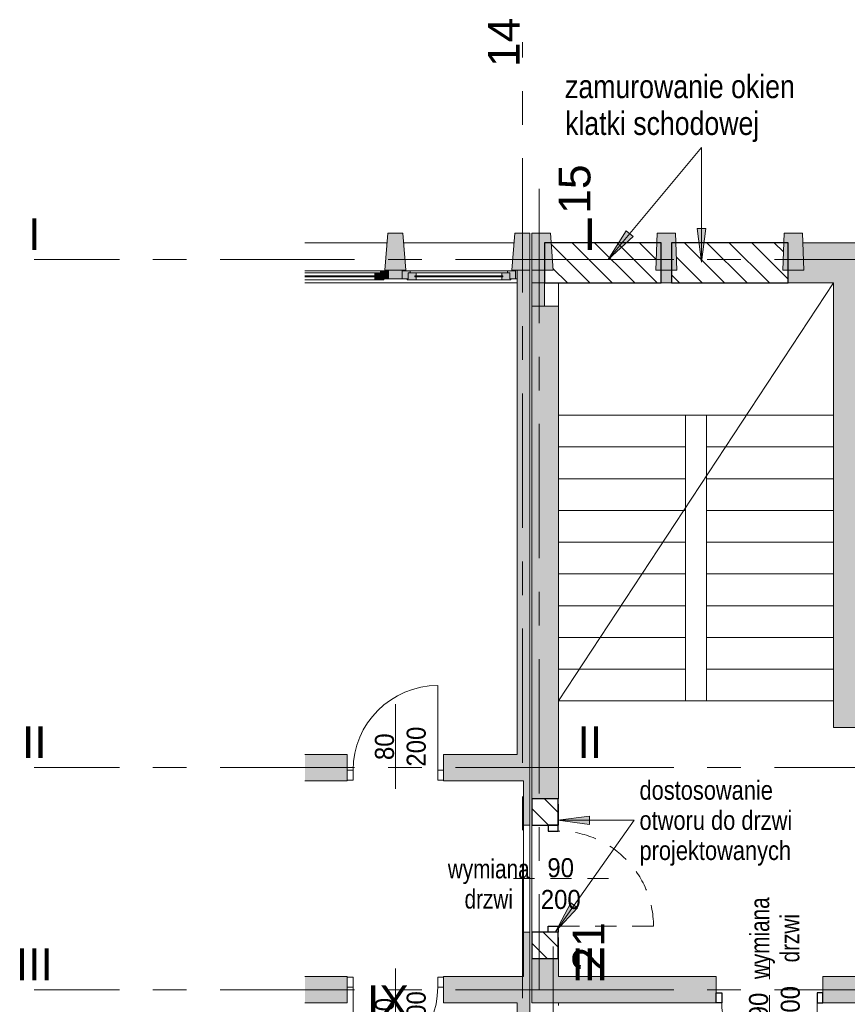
# Model space of a CAD drawing. Header units: centimetres. Extents: x -8590 to 14779, y -8842 to 3760.
# Tile 16 of 28: x 10618 to 11400, y 2830 to 3760. Entities that reach past the tile are written whole.
import ezdxf

# ---------------------------------------------------------------- set-up
doc = ezdxf.new("R2010")
doc.units = ezdxf.units.CM
for name, pattern in [('Dash', [1200, 600, -600]), ('Oś', [222.25, 127, -31.75, 31.75, -31.75]), ('Wyburzenia', [35, 20, -15])]:
    doc.linetypes.add(name, pattern=pattern)
for name, color, linetype, lineweight in [('A-ANNO-NOTE', 131, 'Wyburzenia', 9), ('A-AREA', 32, 'Continuous', 13), ('A-DETL', 90, 'Dash', 50), ('A-DETL-GENF', 92, 'Continuous', 9), ('A-DETL-MEDM', 33, 'Continuous', 9), ('A-DOOR', 31, 'Wyburzenia', 9), ('A-DOOR-HDLN', 31, 'Continuous', 13), ('A-DOOR-IDEN', 31, 'Continuous', 13), ('A-FLOR', 192, 'Continuous', 13), ('A-GLAZ', 151, 'Continuous', 13), ('A-WALL', 113, 'Continuous', 13), ('A-WALL-PATT', 111, 'Continuous', 13), ('G-ANNO-TEXT', 231, 'Continuous', 13), ('S-COLS', 52, 'Continuous', 13), ('S-GRID', 1, 'Continuous', 13), ('S-GRID-IDEN', 1, 'Continuous', 13), ('S-STRS', 31, 'Continuous', 13)]:
    doc.layers.add(name, color=color, linetype=linetype, lineweight=lineweight)
doc.styles.add('Arial', font='arial.ttf', dxfattribs={"width": 0.9, "height": 18})
doc.styles.add('Arial Narrow_1', font='ARIALN.TTF', dxfattribs={"height": 22})
doc.styles.add('Arial Narrow_3', font='ARIALN.TTF', dxfattribs={"height": 18})
doc.styles.add('Arial Narrow_4', font='ARIALN.TTF', dxfattribs={"width": 0.95, "height": 0.18})
doc.styles.add('Arial_2', font='arial.ttf', dxfattribs={"height": 30})
pattern_1 = [(315, (12334.558, 0), (10.6066, 10.6066), [])]

# ---------------------------------------------------------------- blocks, each defined once
blk = doc.blocks.new('Elewacja północna - dekoracje - Elewacja północna - dekoracje-1833917-3_piętro I __3_90 m_ - wyburzenia i zamurowania')
at = {"layer": 'A-WALL', "lineweight": 9}
h = blk.add_hatch(color=50, dxfattribs=at)
h.paths.add_polyline_path([(3523.33, 1338.62), (3558.33, 1341.62), (3558.33, 1355.62), (3523.33, 1358.62)], flags=0)
h.paths.add_polyline_path([(3523.33, 1221.62), (3558.33, 1221.62), (3558.33, 1235.62), (3523.33, 1238.62), (3523.33, 1233.62)], flags=0)
at = {"layer": 'A-WALL', "color": 253, "lineweight": 9}
for p, q in [((3558.33, 1355.62), (3523.33, 1358.62)), ((3523.33, 1358.62), (3523.33, 1338.62)), ((3558.33, 1341.62), (3558.33, 1355.62)), ((3523.33, 1338.62), (3558.33, 1341.62)), ((3558.33, 1235.62), (3523.33, 1238.62)), ((3523.33, 1238.62), (3523.33, 1233.62)), ((3523.33, 1233.62), (3523.33, 1221.62)), ((3558.33, 1221.62), (3558.33, 1235.62)), ((3523.33, 1221.62), (3558.33, 1221.62))]:
    blk.add_line(p, q, dxfattribs=at)
blk = doc.blocks.new('Okno - automatyczna etykieta - 107x___ _-20_cm jednoskrzydłowe bez węgarka-2174190-3_piętro I __3_90 m_ - wyburzenia i zamurowania')
at = {"layer": 'A-GLAZ', "lineweight": 9}
for points in [[(49, -5), (49, -4), (48, -4), (48, 1.5), (40.5, 1.5), (40.5, -1.25), (41.5, -1.25), (41.5, -2.25), (40.5, -2.25), (40.5, -5), (48, -5)], [(53.5, -4), (53.5, 3.5), (46, 3.5), (46, 1.5), (48, 1.5), (48, -4), (53, -4)], [(41.5, -2.25), (41.5, -1.25), (-25.51, -1.25), (-25.51, -2.25), (40.5, -2.25)]]:
    blk.add_hatch(color=50, dxfattribs=at).paths.add_polyline_path(points, flags=0)
at = {"layer": 'A-GLAZ', "color": 253, "lineweight": 9}
for p, q in [((46, 3.5), (-25.51, 3.5)), ((-25.51, 3.5), (53.5, 3.5)), ((40.5, 1.5), (-25.51, 1.5)), ((48, 1.5), (40.5, 1.5)), ((40.5, 1.5), (40.5, -1.25)), ((53.5, 3.5), (46, 3.5)), ((46, 3.5), (46, 1.5)), ((46, 1.5), (48, 1.5)), ((48, -4), (48, 1.5)), ((48, 1.5), (48, -4)), ((53.5, -4), (53.5, 3.5)), ((41.5, -1.25), (-25.51, -1.25)), ((-25.51, -2.25), (41.5, -2.25)), ((40.5, -5), (-25.51, -5)), ((40.5, -1.25), (41.5, -1.25)), ((40.5, -2.25), (40.5, -5)), ((41.5, -2.25), (40.5, -2.25)), ((40.5, -5), (49, -5)), ((41.5, -2.25), (41.5, -1.25)), ((41.5, -1.25), (41.5, -2.25)), ((49, -4), (48, -4)), ((48, -4), (53.5, -4)), ((49, -5), (49, -4))]:
    blk.add_line(p, q, dxfattribs=at)
blk = doc.blocks.new('Okno - automatyczna etykieta - 107x___ _-20_cm jednoskrzydłowe bez węgarka-2174191-3_piętro I __3_90 m_ - wyburzenia i zamurowania')
at = {"layer": 'A-GLAZ', "lineweight": 9}
h = blk.add_hatch(color=50, dxfattribs=at)
h.paths.add_polyline_path([(50, 4), (48, 4), (48, -1.5), (46, -1.5), (46, -3.5), (53.5, -3.5), (53.5, 4)], flags=0)
h.paths.add_polyline_path([(-48, 4), (-53.5, 4), (-53.5, -3.5), (-46, -3.5), (-46, -1.5), (-48, -1.5)], flags=0)
h = blk.add_hatch(color=50, dxfattribs=at)
h.paths.add_polyline_path([(40.5, 5), (40.5, 2.25), (41.5, 2.25), (41.5, 1.25), (40.5, 1.25), (40.5, -1.5), (48, -1.5), (48, 4), (49, 4), (49, 5), (41.5, 5)], flags=0)
h.paths.add_polyline_path([(-49, 5), (-49, 4), (-48, 4), (-48, -1.5), (-40.5, -1.5), (-40.5, 1.25), (-41.5, 1.25), (-41.5, 2.25), (-40.5, 2.25), (-40.5, 5), (-48, 5)], flags=0)
blk.add_hatch(color=50, dxfattribs=at).paths.add_polyline_path([(41.5, 2.25), (-41.5, 2.25), (-41.5, 1.25), (41.5, 1.25)], flags=0)
at = {"layer": 'A-GLAZ', "color": 253, "lineweight": 9}
for p, q in [((-53.5, 4), (-48, 4)), ((-53.5, -3.5), (-53.5, 4)), ((-49, 5), (-40.5, 5)), ((-49, 4), (-49, 5)), ((-48, 4), (-49, 4)), ((-48, -1.5), (-48, 4)), ((-48, 4), (-48, -1.5)), ((-41.5, 1.25), (-41.5, 2.25)), ((-41.5, 2.25), (41.5, 2.25)), ((-41.5, 2.25), (-41.5, 1.25)), ((-40.5, 2.25), (-41.5, 2.25)), ((41.5, 1.25), (-41.5, 1.25)), ((-41.5, 1.25), (-40.5, 1.25)), ((-40.5, 5), (-40.5, 2.25)), ((40.5, 5), (-40.5, 5)), ((-40.5, 1.25), (-40.5, -1.5)), ((40.5, 5), (49, 5)), ((40.5, 2.25), (40.5, 5)), ((41.5, 2.25), (40.5, 2.25)), ((40.5, 1.25), (41.5, 1.25)), ((40.5, -1.5), (40.5, 1.25)), ((41.5, 2.25), (41.5, 1.25)), ((41.5, 1.25), (41.5, 2.25)), ((48, 4), (48, -1.5)), ((49, 4), (48, 4)), ((48, 4), (53.5, 4)), ((48, -1.5), (48, 4)), ((49, 5), (49, 4)), ((53.5, 4), (53.5, -3.5)), ((-46, -3.5), (-53.5, -3.5)), ((-53.5, -3.5), (53.5, -3.5)), ((-40.5, -1.5), (-48, -1.5)), ((-48, -1.5), (-46, -1.5)), ((-46, -1.5), (-46, -3.5)), ((46, -3.5), (-46, -3.5)), ((40.5, -1.5), (-40.5, -1.5)), ((48, -1.5), (40.5, -1.5)), ((46, -1.5), (48, -1.5)), ((46, -3.5), (46, -1.5)), ((53.5, -3.5), (46, -3.5))]:
    blk.add_line(p, q, dxfattribs=at)
blk = doc.blocks.new('DRZWI 1S - automatyczna etykieta - Drzwi 80-2146377-3_piętro I __3_90 m_ - wyburzenia i zamurowania')
at = {"layer": 'A-DETL-GENF', "color": 253}
for p, q in [((-45.5, -2.5), (-45.5, -12.05)), ((-40, -2.5), (-45.5, -2.5)), ((-40, -12.05), (-40, -2.5)), ((45.5, -2.5), (40, -2.5)), ((40, -2.5), (40, -12.05)), ((45.5, -12.05), (45.5, -2.5)), ((-45.5, -12.05), (-40, -12.05)), ((40, -12.05), (45.5, -12.05))]:
    blk.add_line(p, q, dxfattribs=at)
at = {"layer": 'A-DETL-MEDM', "color": 253}
for p, q in [((-40, -2.5), (-45.5, -2.5)), ((-45.5, -2.5), (-45.5, -12.05)), ((-40, -12.05), (-40, -2.5)), ((40, -12.05), (40, -2.5)), ((40, -2.5), (45.5, -2.5)), ((45.5, -2.5), (45.5, -12.05)), ((-45.5, -12.05), (-40, -12.05)), ((45.5, -12.05), (40, -12.05))]:
    blk.add_line(p, q, dxfattribs=at)
at = {"layer": 'A-DOOR', "color": 253, "linetype": 'Continuous'}
blk.add_line((40, -2.5), (40, 77.5), dxfattribs=at)
blk.add_arc((40, -2.5), 80, 90, 180, dxfattribs=at)
blk = doc.blocks.new('DRZWI 1S - automatyczna etykieta - Drzwi 80-2146370-3_piętro I __3_90 m_ - wyburzenia i zamurowania')
at = {"layer": 'A-DETL-GENF', "color": 253}
for p, q in [((-45.5, -2.5), (-45.5, -12.05)), ((-40, -2.5), (-45.5, -2.5)), ((-40, -12.05), (-40, -2.5)), ((45.5, -2.5), (40, -2.5)), ((40, -2.5), (40, -12.05)), ((45.5, -12.05), (45.5, -2.5)), ((-45.5, -12.05), (-40, -12.05)), ((40, -12.05), (45.5, -12.05))]:
    blk.add_line(p, q, dxfattribs=at)
at = {"layer": 'A-DETL-MEDM', "color": 253}
for p, q in [((-40, -2.5), (-45.5, -2.5)), ((-45.5, -2.5), (-45.5, -12.05)), ((-40, -12.05), (-40, -2.5)), ((40, -12.05), (40, -2.5)), ((40, -2.5), (45.5, -2.5)), ((45.5, -2.5), (45.5, -12.05)), ((-45.5, -12.05), (-40, -12.05)), ((45.5, -12.05), (40, -12.05))]:
    blk.add_line(p, q, dxfattribs=at)
at = {"layer": 'A-DOOR', "color": 253, "linetype": 'Continuous'}
blk.add_line((40, -2.5), (40, 77.5), dxfattribs=at)
blk.add_arc((40, -2.5), 80, 90, 180, dxfattribs=at)
blk = doc.blocks.new('OTWOR_DRZWIOWY_NIEZABUDOWANY - 101x205-2182288-3_piętro I __3_90 m_ - wyburzenia i zamurowania')
at = {"layer": 'A-DOOR-HDLN', "color": 253, "linetype": 'Dash', "lineweight": 9}
for p, q in [((-50.5, 3), (50.5, 3)), ((-50.5, -3), (50.5, -3))]:
    blk.add_line(p, q, dxfattribs=at)
blk = doc.blocks.new('Pawilon A_rvt-1-3_piętro I __3_90 m_ - wyburzenia i zamurowania')
at = {"layer": 'A-WALL-PATT'}
h = blk.add_hatch(color=10, dxfattribs=at)
h.paths.add_polyline_path([(-1368.12, 3515.33), (-1355.12, 3515.33), (-1355.12, 3523.33), (-1368.12, 3523.33), (-1368.12, 3520.83)], flags=0)
h.paths.add_polyline_path([(-1248.12, 3515.33), (-1246.62, 3515.33), (-1246.62, 3523.33), (-1248.12, 3523.33), (-1248.12, 3520.83)], flags=0)
for points in [[(-1240.62, 3040.83), (-1234.62, 3040.83), (-1234.62, 3523.33), (-1246.62, 3523.33), (-1246.62, 3040.83)], [(-1234.62, 2347.33), (-1234.62, 2843.33), (-1246.62, 2843.33), (-1246.62, 2347.33)]]:
    blk.add_hatch(color=10, dxfattribs=at).paths.add_polyline_path(points, flags=0)
h = blk.add_hatch(color=10, dxfattribs=at)
h.paths.add_polyline_path([(-1316.12, 3040.83), (-1246.62, 3040.83), (-1246.62, 3065.83), (-1316.12, 3065.83), (-1316.12, 3041.28)], flags=0)
h.paths.add_polyline_path([(-1447.13, 3040.83), (-1407.12, 3040.83), (-1407.12, 3065.83), (-1447.13, 3065.83), (-1447.13, 3041.28)], flags=0)
h = blk.add_hatch(color=10, dxfattribs=at)
h.paths.add_polyline_path([(-1234.62, 2843.33), (-1234.62, 2897.83), (-1240.62, 2897.83), (-1240.62, 2843.33)], flags=0)
h.paths.add_polyline_path([(-1240.62, 2998.83), (-1234.62, 2998.83), (-1234.62, 3040.83), (-1240.62, 3040.83), (-1240.62, 3038.67)], flags=0)
h = blk.add_hatch(color=10, dxfattribs=at)
h.paths.add_polyline_path([(-1246.62, 2830.83), (-1246.62, 2843.33), (-1240.62, 2843.33), (-1240.62, 2855.83), (-1316.12, 2855.83), (-1316.12, 2830.83)], flags=0)
h.paths.add_polyline_path([(-1447.13, 2830.83), (-1407.12, 2830.83), (-1407.12, 2855.83), (-1447.13, 2855.83), (-1447.13, 2845.83)], flags=0)
at = {"layer": 'A-ANNO-NOTE', "color": 53, "linetype": 'Continuous', "lineweight": 13}
for p, q in [((-1361.62, 3033.33), (-1361.62, 3113.33)), ((-1361.62, 2863.33), (-1361.62, 2783.33))]:
    blk.add_line(p, q, dxfattribs=at)
at = {"layer": 'A-FLOR', "color": 253, "lineweight": 9}
blk.add_line((-1234.62, 2897.83), (-1234.62, 2998.83), dxfattribs=at)
at = {"layer": 'A-WALL', "color": 253, "lineweight": 9}
for p, q in [((-1447.13, 3549.33), (-1369.39, 3549.33)), ((-1353.85, 3549.33), (-1249.39, 3549.33)), ((-1355.12, 3523.33), (-1368.12, 3523.33)), ((-1368.12, 3523.33), (-1368.12, 3522.83)), ((-1355.12, 3522.83), (-1355.12, 3523.33)), ((-1246.62, 3523.33), (-1248.12, 3523.33)), ((-1248.12, 3523.33), (-1248.12, 3522.83)), ((-1246.62, 3523.33), (-1246.62, 3065.83)), ((-1246.62, 3515.33), (-1246.62, 3523.33)), ((-1234.62, 3040.83), (-1234.62, 3523.33)), ((-1246.62, 3511.33), (-1447.13, 3511.33)), ((-1368.12, 3515.33), (-1355.12, 3515.33)), ((-1248.12, 3515.33), (-1246.62, 3515.33)), ((-1407.12, 3065.83), (-1447.13, 3065.83)), ((-1407.12, 3050.83), (-1407.12, 3065.83)), ((-1246.62, 3065.83), (-1316.12, 3065.83)), ((-1316.12, 3065.83), (-1316.12, 3050.83)), ((-1447.13, 3040.83), (-1407.12, 3040.83)), ((-1407.12, 3040.83), (-1407.12, 3041.28)), ((-1316.12, 3041.28), (-1316.12, 3040.83)), ((-1316.12, 3040.83), (-1246.62, 3040.83)), ((-1246.62, 3040.83), (-1240.62, 3040.83)), ((-1240.62, 3040.83), (-1240.62, 2998.83)), ((-1234.62, 2998.83), (-1234.62, 3040.83)), ((-1240.62, 2998.83), (-1234.62, 2998.83)), ((-1240.62, 2897.83), (-1240.62, 2855.83)), ((-1234.62, 2897.83), (-1240.62, 2897.83)), ((-1234.62, 2843.33), (-1234.62, 2897.83)), ((-1407.12, 2855.83), (-1447.13, 2855.83)), ((-1407.12, 2855.38), (-1407.12, 2855.83)), ((-1240.62, 2855.83), (-1316.12, 2855.83)), ((-1316.12, 2855.83), (-1316.12, 2855.38)), ((-1407.12, 2830.83), (-1407.12, 2845.83)), ((-1316.12, 2845.83), (-1316.12, 2830.83)), ((-1234.62, 2347.33), (-1234.62, 2843.33)), ((-1447.13, 2830.83), (-1407.12, 2830.83)), ((-1316.12, 2830.83), (-1246.62, 2830.83)), ((-1246.62, 2830.83), (-1246.62, 2347.33))]:
    blk.add_line(p, q, dxfattribs=at)
at = {"layer": 'A-WALL', "color": 9}
blk.add_line((-1234.62, 3523.33), (-1246.62, 3523.33), dxfattribs=at)
at = {"layer": 'S-GRID', "linetype": 'Oś'}
for p, q in [((-1241.62, 2168.65), (-1241.62, 3739.04)), ((-1177.97, 3533.33), (-1702.93, 3533.33)), ((-1177.97, 3053.33), (-1702.93, 3053.33)), ((-1177.97, 2843.33), (-1702.93, 2843.33))]:
    blk.add_line(p, q, dxfattribs=at)
at = {"color": 253, "lineweight": 9}
for name, p, rotation in [('Elewacja północna - dekoracje - Elewacja północna - dekoracje-1833917-3_piętro I __3_90 m_ - wyburzenia i zamurowania', (-13, 0), 90.00000000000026), ('Okno - automatyczna etykieta - 107x___ _-20_cm jednoskrzydłowe bez węgarka-2174191-3_piętro I __3_90 m_ - wyburzenia i zamurowania', (-1301.62, 3519.33), 180), ('OTWOR_DRZWIOWY_NIEZABUDOWANY - 101x205-2182288-3_piętro I __3_90 m_ - wyburzenia i zamurowania', (-1237.62, 2948.33), 89.99999999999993), ('DRZWI 1S - automatyczna etykieta - Drzwi 80-2146377-3_piętro I __3_90 m_ - wyburzenia i zamurowania', (-1361.62, 2843.33), 180)]:
    blk.add_blockref(name, p, dxfattribs=dict(at, rotation=rotation))
for name, p in [('Okno - automatyczna etykieta - 107x___ _-20_cm jednoskrzydłowe bez węgarka-2174190-3_piętro I __3_90 m_ - wyburzenia i zamurowania', (-1421.62, 3519.33)), ('DRZWI 1S - automatyczna etykieta - Drzwi 80-2146370-3_piętro I __3_90 m_ - wyburzenia i zamurowania', (-1361.62, 3053.33))]:
    blk.add_blockref(name, p, dxfattribs=at)
at = {"layer": 'A-ANNO-NOTE', "linetype": 'Continuous', "lineweight": 13, "char_height": 18, "attachment_point": 5, "rotation": 90, "line_spacing_factor": 0.936439, "style": 'Arial'}
for s, insert, width in [('\\pxqc,t6.35,12.7,19.05,25.4,31.75,38.1,44.45,50.8,57.15,63.5,69.85,76.2,82.55,88.9,95.25,101.6,107.95,114.3,120.65,127,133.35,139.7,146.05,152.4,158.75,165.1,171.45,177.8,184.15,190.5,196.85,203.2;{200}', (-1341.86, 3073.11), 38.07), ('\\pxqc,t6.35,12.7,19.05,25.4,31.75,38.1,44.45,50.8,57.15,63.5,69.85,76.2,82.55,88.9,95.25,101.6,107.95,114.3,120.65,127,133.35,139.7,146.05,152.4,158.75,165.1,171.45,177.8,184.15,190.5,196.85,203.2;{80}', (-1371.86, 3073.02), 25.65), ('\\pxqc,t6.35,12.7,19.05,25.4,31.75,38.1,44.45,50.8,57.15,63.5,69.85,76.2,82.55,88.9,95.25,101.6,107.95,114.3,120.65,127,133.35,139.7,146.05,152.4,158.75,165.1,171.45,177.8,184.15,190.5,196.85,203.2;{200}', (-1341.86, 2823.09), 38.07), ('\\pxqc,t6.35,12.7,19.05,25.4,31.75,38.1,44.45,50.8,57.15,63.5,69.85,76.2,82.55,88.9,95.25,101.6,107.95,114.3,120.65,127,133.35,139.7,146.05,152.4,158.75,165.1,171.45,177.8,184.15,190.5,196.85,203.2;{200}', (-1341.86, 2823.09), 38.07), ('\\pxqc,t6.35,12.7,19.05,25.4,31.75,38.1,44.45,50.8,57.15,63.5,69.85,76.2,82.55,88.9,95.25,101.6,107.95,114.3,120.65,127,133.35,139.7,146.05,152.4,158.75,165.1,171.45,177.8,184.15,190.5,196.85,203.2;{80}', (-1371.86, 2823), 25.65)]:
    blk.add_mtext(s, dxfattribs=dict(at, insert=insert, width=width))
at = {"layer": 'S-GRID-IDEN', "insert": (-1259.25, 3738.68), "char_height": 30, "width": 48.3, "attachment_point": 5, "rotation": 90, "line_spacing_factor": 0.936439, "style": 'Arial_2'}
blk.add_mtext('\\pxqc,t4.23333,8.46667,12.7,16.93333,21.16667,25.4,29.63333,33.86667,38.1,42.33333,46.56667,50.8,55.03333,59.26667,63.5,67.73333,71.96667,76.2,80.43333,84.66667,88.9,93.13333,97.36667,101.6,105.83333,110.06667,114.3,118.53333,122.76667,127,131.23333,135.46667;{14}', dxfattribs=at)
at = {"layer": 'S-GRID-IDEN', "char_height": 30, "attachment_point": 5, "line_spacing_factor": 0.936439, "style": 'Arial_2'}
for s, insert, width in [('\\pxqc,t4.23333,8.46667,12.7,16.93333,21.16667,25.4,29.63333,33.86667,38.1,42.33333,46.56667,50.8,55.03333,59.26667,63.5,67.73333,71.96667,76.2,80.43333,84.66667,88.9,93.13333,97.36667,101.6,105.83333,110.06667,114.3,118.53333,122.76667,127,131.23333,135.46667;{I}', (-1702.8, 3557.39), 12.6), ('\\pxqc,t4.23333,8.46667,12.7,16.93333,21.16667,25.4,29.63333,33.86667,38.1,42.33333,46.56667,50.8,55.03333,59.26667,63.5,67.73333,71.96667,76.2,80.43333,84.66667,88.9,93.13333,97.36667,101.6,105.83333,110.06667,114.3,118.53333,122.76667,127,131.23333,135.46667;{I}', (-1177.84, 3557.39), 12.6), ('\\pxqc,t4.23333,8.46667,12.7,16.93333,21.16667,25.4,29.63333,33.86667,38.1,42.33333,46.56667,50.8,55.03333,59.26667,63.5,67.73333,71.96667,76.2,80.43333,84.66667,88.9,93.13333,97.36667,101.6,105.83333,110.06667,114.3,118.53333,122.76667,127,131.23333,135.46667;{II}', (-1702.8, 3077.39), 24.5), ('\\pxqc,t4.23333,8.46667,12.7,16.93333,21.16667,25.4,29.63333,33.86667,38.1,42.33333,46.56667,50.8,55.03333,59.26667,63.5,67.73333,71.96667,76.2,80.43333,84.66667,88.9,93.13333,97.36667,101.6,105.83333,110.06667,114.3,118.53333,122.76667,127,131.23333,135.46667;{II}', (-1177.84, 3077.39), 24.5), ('\\pxqc,t4.23333,8.46667,12.7,16.93333,21.16667,25.4,29.63333,33.86667,38.1,42.33333,46.56667,50.8,55.03333,59.26667,63.5,67.73333,71.96667,76.2,80.43333,84.66667,88.9,93.13333,97.36667,101.6,105.83333,110.06667,114.3,118.53333,122.76667,127,131.23333,135.46667;{III}', (-1702.8, 2867.39), 36.4), ('\\pxqc,t4.23333,8.46667,12.7,16.93333,21.16667,25.4,29.63333,33.86667,38.1,42.33333,46.56667,50.8,55.03333,59.26667,63.5,67.73333,71.96667,76.2,80.43333,84.66667,88.9,93.13333,97.36667,101.6,105.83333,110.06667,114.3,118.53333,122.76667,127,131.23333,135.46667;{III}', (-1177.84, 2867.39), 36.4)]:
    blk.add_mtext(s, dxfattribs=dict(at, insert=insert, width=width))
blk = doc.blocks.new('DRZWI 1S - Drzwi 90-1815595-3_piętro I __3_90 m_ - wyburzenia i zamurowania')
at = {"layer": 'A-DETL-GENF', "color": 20, "linetype": 'Wyburzenia'}
for p, q in [((-50.5, 12.35), (-50.5, 2.8)), ((-45, 12.35), (-50.5, 12.35)), ((-45, 2.8), (-45, 12.35)), ((50.5, 12.35), (45, 12.35)), ((45, 12.35), (45, 2.8)), ((50.5, 2.8), (50.5, 12.35)), ((-50.5, 2.8), (-45, 2.8)), ((45, 2.8), (50.5, 2.8))]:
    blk.add_line(p, q, dxfattribs=at)
at = {"layer": 'A-DETL-MEDM', "color": 1, "linetype": 'Wyburzenia', "lineweight": 25}
for p, q in [((-45, 12.35), (-50.5, 12.35)), ((-50.5, 12.35), (-50.5, 2.8)), ((-45, 2.8), (-45, 12.35)), ((45, 2.8), (45, 12.35)), ((45, 12.35), (50.5, 12.35)), ((50.5, 12.35), (50.5, 2.8)), ((-50.5, 2.8), (-45, 2.8)), ((50.5, 2.8), (45, 2.8))]:
    blk.add_line(p, q, dxfattribs=at)
at = {"layer": 'A-DOOR', "color": 10, "lineweight": 13}
blk.add_line((45, 12.35), (45, 102.35), dxfattribs=at)
blk.add_arc((45, 12.35), 90, 90, 180, dxfattribs=at)
blk = doc.blocks.new('M_Concrete-trapeze-Column - 175_200 x 350mm-1597913-3_piętro I __3_90 m_ - wyburzenia i zamurowania')
at = {"layer": 'S-COLS', "lineweight": 9}
blk.add_hatch(color=253, dxfattribs=at).paths.add_polyline_path([(5, 17.5), (-10, 17.5), (-8.75, -17.5), (8.75, -17.5), (10, 17.5)], flags=0)
for p, q in [((-10, 17.5), (10, 17.5)), ((-8.75, -17.5), (-10, 17.5)), ((10, 17.5), (8.75, -17.5)), ((8.75, -17.5), (-8.75, -17.5))]:
    blk.add_line(p, q, dxfattribs=at)
blk = doc.blocks.new('M_Concrete-trapeze-Column - 175_200 x 350mm-1597659-3_piętro I __3_90 m_ - wyburzenia i zamurowania')
at = {"layer": 'S-COLS', "lineweight": 9}
blk.add_hatch(color=253, dxfattribs=at).paths.add_polyline_path([(-6, -17.5), (10, -17.5), (8.75, 17.5), (-8.75, 17.5), (-10, -17.5)], flags=0)
for p, q in [((-8.75, 17.5), (-10, -17.5)), ((8.75, 17.5), (-8.75, 17.5)), ((10, -17.5), (8.75, 17.5)), ((-10, -17.5), (10, -17.5))]:
    blk.add_line(p, q, dxfattribs=at)
blk = doc.blocks.new('M_Concrete-trapeze 90 st-Column - 175_200 x 350mm-1599083-3_piętro I __3_90 m_ - wyburzenia i zamurowania')
at = {"layer": 'S-COLS', "lineweight": 9}
blk.add_hatch(color=253, dxfattribs=at).paths.add_polyline_path([(1.56, -17.5), (10, -17.5), (7.5, 17.5), (-10, 17.5), (-10, -17.5), (1.22, -17.5)], flags=0)
for p, q in [((7.5, 17.5), (-10, 17.5)), ((-10, 17.5), (-10, -17.5)), ((10, -17.5), (7.5, 17.5)), ((-10, -17.5), (10, -17.5))]:
    blk.add_line(p, q, dxfattribs=at)
blk = doc.blocks.new('DRZWI 1S - automatyczna etykieta - Drzwi 90-2264933-3_piętro I __3_90 m_ - wyburzenia i zamurowania')
at = {"layer": 'A-DETL-GENF', "color": 20, "linetype": 'Wyburzenia'}
for p, q in [((-50.5, -3), (-45, -3)), ((-50.5, -12.5), (-50.5, -3)), ((-45, -3), (-45, -12.5)), ((45, -3), (50.5, -3)), ((45, -12.5), (45, -3)), ((50.5, -3), (50.5, -12.5)), ((-45, -12.5), (-50.5, -12.5)), ((50.5, -12.5), (45, -12.5))]:
    blk.add_line(p, q, dxfattribs=at)
at = {"layer": 'A-DETL-MEDM', "color": 1, "linetype": 'Wyburzenia', "lineweight": 25}
for p, q in [((-50.5, -12.5), (-50.5, -3)), ((-50.5, -3), (-45, -3)), ((-45, -3), (-45, -12.5)), ((45, -3), (45, -12.5)), ((50.5, -3), (45, -3)), ((50.5, -12.5), (50.5, -3)), ((-45, -12.5), (-50.5, -12.5)), ((45, -12.5), (50.5, -12.5))]:
    blk.add_line(p, q, dxfattribs=at)
at = {"layer": 'A-DOOR', "color": 10, "lineweight": 13}
blk.add_line((45, -12.5), (45, -102.5), dxfattribs=at)
blk.add_arc((45, -12.5), 90, 180, 270, dxfattribs=at)
blk = doc.blocks.new('Wymiana Drzwi_PG_typ 100 - --2314812-3_piętro I __3_90 m_ - wyburzenia i zamurowania')
at = {"layer": 'A-DOOR-IDEN', "insert": (0.0511, 0.737), "char_height": 0.18, "width": 1.2882, "attachment_point": 5, "rotation": 90, "line_spacing_factor": 0.949189, "style": 'Arial Narrow_4'}
blk.add_mtext('\\pxqc,t6.70278,13.40556,20.10833,26.81111,33.51389,40.21667,46.91944,53.62222,60.325,67.02778,73.73056,80.43333,87.13611,93.83889,100.54167,107.24444,113.94722,120.65,127.35278,134.05556,140.75833,147.46111,154.16389,160.86667,167.56944,174.27222,180.975,187.67778,194.38056,201.08333,207.78611,214.48889;{wymiana\\Pdrzwi}', dxfattribs=at)

msp = doc.modelspace()

# ---------------------------------------------------------------- hatches: boundary and pattern name
at = {"layer": 'A-DETL-GENF', "lineweight": 25}
h = msp.add_hatch(dxfattribs=at)
h.set_pattern_fill('FP_2', color=3, style=0, pattern_type=2)
h.set_pattern_definition(pattern_1)
h.paths.add_polyline_path([(12543.94, 1833.33), (12644.94, 1833.33), (12644.94, 1845.33), (12543.94, 1845.33)], flags=0)
h.paths.add_polyline_path([(12434.94, 1833.33), (12434.94, 1845.33), (12353.94, 1845.33), (12353.94, 1833.33)], flags=0)
h.paths.add_polyline_path([(12864.94, 1934.83), (12876.94, 1934.83), (12876.94, 2035.83), (12864.94, 2035.83)], flags=0)
h.paths.add_polyline_path([(12130.44, 2018.33), (12134.94, 2018.33), (12134.94, 2030.33), (12124.94, 2030.33), (12124.94, 2018.33)], flags=0)
h.paths.add_polyline_path([(12018.94, 2018.33), (12018.94, 2030.33), (11937.94, 2030.33), (11937.94, 2018.33)], flags=0)
h.paths.add_polyline_path([(12864.94, 2355.33), (12876.94, 2355.33), (12876.94, 2625.33), (12864.94, 2625.33), (12864.94, 2445.33)], flags=0)
h.paths.add_polyline_path([(11578.94, 3091.33), (11578.94, 3116.33), (11457.94, 3116.33), (11457.94, 3091.33)], flags=0)
h.paths.add_polyline_path([(11338.88, 3511.33), (11343.94, 3511.33), (11343.94, 3523.33), (11338.94, 3523.33), (11339.86, 3549.33), (11238.01, 3549.33), (11238.94, 3523.33), (11233.94, 3523.33), (11233.94, 3511.33), (11266.94, 3511.33)], flags=0)
h.paths.add_polyline_path([(11113.94, 3511.33), (11223.94, 3511.33), (11223.94, 3523.33), (11218.94, 3523.33), (11219.86, 3549.33), (11120.08, 3549.33), (11121.94, 3523.33), (11113.94, 3523.33), (11113.94, 3522.93)], flags=0)
h = msp.add_hatch(dxfattribs=at)
h.set_pattern_fill('FP_2', color=6, style=0, pattern_type=2)
h.set_pattern_definition(pattern_1)
h.paths.add_polyline_path([(11101.79, 2998.83), (11126.79, 2998.83), (11126.79, 3023.83), (11101.79, 3023.83)], flags=0)
h = msp.add_hatch(dxfattribs=at)
h.set_pattern_fill('FP_2', color=6, style=0, pattern_type=2)
h.set_pattern_definition(pattern_1)
h.paths.add_polyline_path([(11117.24, 2872.83), (11126.79, 2872.83), (11126.79, 2897.83), (11101.79, 2897.83), (11101.79, 2872.83), (11104.23, 2872.83)], flags=0)
at = {"layer": 'A-WALL-PATT'}
h = msp.add_hatch(color=9, dxfattribs=at)
h.paths.add_polyline_path([(11943.94, 3511.33), (11953.94, 3511.33), (11953.94, 3523.33), (11943.94, 3523.33)], flags=0)
h.paths.add_polyline_path([(12783.94, 3511.33), (12793.94, 3511.33), (12793.94, 3523.33), (12783.94, 3523.33)], flags=0)
h.paths.add_polyline_path([(11343.94, 3511.33), (11473.94, 3511.33), (11473.94, 3523.33), (11458.94, 3523.33), (11459.86, 3549.33), (11358.01, 3549.33), (11358.94, 3523.33), (11343.94, 3523.33)], flags=0)
h.paths.add_polyline_path([(12303.94, 3511.33), (12313.94, 3511.33), (12313.94, 3523.33), (12303.94, 3523.33)], flags=0)
h.paths.add_polyline_path([(11113.94, 3511.33), (11113.94, 3523.33), (11101.94, 3523.33), (11101.94, 3511.33), (11113.16, 3511.33)], flags=0)
h.paths.add_polyline_path([(11583.94, 3511.33), (11593.94, 3511.33), (11593.94, 3523.33), (11583.94, 3523.33)], flags=0)
h.paths.add_polyline_path([(12543.94, 3511.33), (12553.94, 3511.33), (12553.9, 3523.33), (12543.94, 3523.33)], flags=0)
h.paths.add_polyline_path([(11703.94, 3511.33), (11713.94, 3511.33), (11713.94, 3523.33), (11703.94, 3523.33)], flags=0)
h.paths.add_polyline_path([(12663.94, 3511.33), (12673.94, 3511.33), (12673.94, 3523.33), (12663.94, 3523.33)], flags=0)
h.paths.add_polyline_path([(11233.94, 3511.33), (11233.94, 3523.33), (11223.94, 3523.33), (11223.94, 3511.33)], flags=0)
h.paths.add_polyline_path([(11833.94, 3511.33), (11833.94, 3523.33), (11823.94, 3523.33), (11823.94, 3511.33), (11828.94, 3511.33)], flags=0)
h.paths.add_polyline_path([(12423.94, 3511.33), (12433.94, 3511.33), (12433.94, 3523.33), (12423.94, 3523.33)], flags=0)
h.paths.add_polyline_path([(12063.94, 3511.33), (12073.94, 3511.33), (12073.94, 3523.33), (12063.94, 3523.33)], flags=0)
h.paths.add_polyline_path([(12183.94, 3511.33), (12193.94, 3511.33), (12193.94, 3523.33), (12183.94, 3523.33)], flags=0)
for points in [[(11113.16, 3489.33), (11113.94, 3489.33), (11113.94, 3511.33), (11101.94, 3511.33), (11101.94, 3489.33)], [(11386.94, 3116.33), (11411.94, 3116.33), (11411.94, 3511.33), (11386.94, 3511.33), (11386.94, 3332.06)]]:
    msp.add_hatch(color=9, dxfattribs=at).paths.add_polyline_path(points, flags=0)
h = msp.add_hatch(color=9, dxfattribs=at)
h.paths.add_polyline_path([(11101.94, 2855.83), (11126.94, 2855.83), (11126.94, 2872.83), (11101.94, 2872.83), (11101.94, 2860.02)], flags=0)
h.paths.add_polyline_path([(11101.94, 3023.83), (11126.94, 3023.83), (11126.94, 3489.33), (11101.94, 3489.33), (11101.94, 3034.2)], flags=0)
h = msp.add_hatch(color=9, dxfattribs=at)
h.paths.add_polyline_path([(11415.46, 3091.33), (11457.94, 3091.33), (11457.94, 3116.33), (11386.94, 3116.33), (11386.94, 3091.33), (11411.94, 3091.33)], flags=0)
h.paths.add_polyline_path([(11603.94, 3091.33), (11603.94, 3116.33), (11578.94, 3116.33), (11578.94, 3091.33)], flags=0)
h.paths.add_polyline_path([(11809.94, 3091.33), (11849.94, 3091.33), (11849.94, 3116.33), (11704.94, 3116.33), (11704.94, 3091.33), (11790.34, 3091.33)], flags=0)
h.paths.add_polyline_path([(12087.94, 3091.33), (12087.94, 3116.33), (11970.94, 3116.33), (11970.94, 3091.33)], flags=0)
h.paths.add_polyline_path([(12178.94, 3091.33), (12289.94, 3091.33), (12289.94, 3103.83), (12302.94, 3103.83), (12302.94, 3116.33), (12178.94, 3116.33), (12178.94, 3097.21)], flags=0)
at = {"layer": 'A-WALL-PATT', "lineweight": 5}
h = msp.add_hatch(color=254, dxfattribs=at)
h.paths.add_polyline_path([(11132.94, 2830.83), (11275.94, 2830.83), (11275.94, 2855.83), (11101.94, 2855.83), (11101.94, 2830.83), (11127.23, 2830.83)], flags=0)
h.paths.add_polyline_path([(11575.94, 2830.83), (11575.94, 2855.83), (11376.94, 2855.83), (11376.94, 2830.83), (11452.21, 2830.83)], flags=0)
h.paths.add_polyline_path([(11676.94, 2830.83), (11766.94, 2830.83), (11766.94, 2855.83), (11676.94, 2855.83)], flags=0)
h.paths.add_polyline_path([(12876.94, 2830.83), (13052.94, 2830.83), (13052.94, 2855.83), (12876.94, 2855.83)], flags=0)
h.paths.add_polyline_path([(13203.94, 2830.83), (13543.94, 2830.83), (13543.94, 2855.83), (13203.94, 2855.83)], flags=0)
at = {"layer": 'G-ANNO-TEXT'}
for points in [[(11174.02, 3533.48), (11197.56, 3555.2), (11191.14, 3560.55)], [(11262.17, 3530.89), (11266.35, 3562.64), (11257.99, 3562.64)], [(11126.4, 3003.62), (11156.39, 2999.61), (11156.41, 3007.51)], [(11124.48, 2898.61), (11145.02, 2920.83), (11138.57, 2925.39)]]:
    msp.add_hatch(color=130, dxfattribs=at).paths.add_polyline_path(points, flags=0)

# ---------------------------------------------------------------- linework, layer by layer
at = {"layer": 'A-ANNO-NOTE', "color": 240, "lineweight": 13}
for p, q in [((11084.44, 2948.33), (11174.44, 2948.33)), ((11326.44, 2873.33), (11326.44, 2783.33))]:
    msp.add_line(p, q, dxfattribs=at)
at = {"layer": 'A-AREA', "lineweight": 9}
msp.add_line((11126.94, 3116.33), (11386.9, 3511.29), dxfattribs=at)
at = {"layer": 'A-DETL', "linetype": 'Continuous', "lineweight": 25}
for p, q in [((11223.94, 3549.33), (11113.94, 3549.33)), ((11113.94, 3549.33), (11113.94, 3511.33)), ((11223.94, 3511.33), (11223.94, 3549.33)), ((11343.94, 3549.33), (11233.94, 3549.33)), ((11233.94, 3549.33), (11233.94, 3511.33)), ((11343.94, 3511.33), (11343.94, 3549.33)), ((11113.94, 3511.33), (11223.94, 3511.33)), ((11233.94, 3511.33), (11343.94, 3511.33)), ((11126.79, 3023.83), (11101.79, 3023.83)), ((11101.79, 3023.83), (11101.79, 2998.83)), ((11126.79, 2998.83), (11126.79, 3023.83)), ((11101.79, 2998.83), (11126.79, 2998.83)), ((11126.79, 2897.83), (11101.79, 2897.83)), ((11101.79, 2897.83), (11101.79, 2872.83)), ((11126.79, 2872.83), (11126.79, 2897.83)), ((11101.79, 2872.83), (11126.79, 2872.83))]:
    msp.add_line(p, q, dxfattribs=at)
at = {"layer": 'A-FLOR', "lineweight": 9}
for p, q in [((11386.94, 3116.33), (11126.94, 3116.33)), ((11101.94, 2998.83), (11101.94, 2897.83)), ((11126.94, 2830.83), (11126.94, 2828.33))]:
    msp.add_line(p, q, dxfattribs=at)
at = {"layer": 'A-WALL', "lineweight": 9}
for p, q in [((11120.08, 3549.33), (11219.86, 3549.33)), ((11238.01, 3549.33), (11339.86, 3549.33)), ((11459.86, 3549.33), (11358.01, 3549.33)), ((11101.94, 3523.33), (11101.94, 3023.83)), ((11113.94, 3489.33), (11113.94, 3523.33)), ((11223.94, 3523.33), (11223.94, 3511.33)), ((11233.94, 3511.33), (11233.94, 3523.33)), ((11343.94, 3523.33), (11343.94, 3511.33)), ((11386.94, 3511.33), (11101.94, 3511.33)), ((11386.94, 3511.33), (11386.94, 3091.33)), ((11101.94, 3489.33), (11126.94, 3489.33)), ((11126.94, 3023.83), (11126.94, 3489.33)), ((11603.94, 3091.33), (11386.94, 3091.33)), ((11101.94, 2830.83), (11101.94, 2872.83)), ((11126.94, 2855.83), (11126.94, 2872.83)), ((11275.94, 2855.83), (11126.94, 2855.83)), ((11275.94, 2840.33), (11275.94, 2855.83)), ((11575.94, 2855.83), (11376.94, 2855.83)), ((11376.94, 2840.33), (11376.94, 2855.83)), ((11101.94, 2830.83), (11275.94, 2830.83)), ((11376.94, 2830.83), (11575.94, 2830.83))]:
    msp.add_line(p, q, dxfattribs=at)
at = {"layer": 'A-WALL'}
for p, q in [((11101.94, 3023.83), (11126.94, 3023.83)), ((11126.94, 2872.83), (11101.94, 2872.83))]:
    msp.add_line(p, q, dxfattribs=at)
at = {"layer": 'A-WALL', "color": 10, "linetype": 'Wyburzenia'}
for p, q in [((11101.94, 3023.83), (11101.94, 2998.83)), ((11126.94, 3023.83), (11101.94, 3023.83)), ((11126.94, 2998.83), (11126.94, 3023.83)), ((11101.94, 2998.83), (11117.24, 2998.83)), ((11126.79, 2998.83), (11126.94, 2998.83)), ((11117.24, 2897.83), (11101.94, 2897.83)), ((11101.94, 2897.83), (11101.94, 2872.83)), ((11126.94, 2897.83), (11126.79, 2897.83)), ((11126.94, 2872.83), (11126.94, 2897.83)), ((11101.94, 2872.83), (11126.94, 2872.83))]:
    msp.add_line(p, q, dxfattribs=at)
at = {"layer": 'G-ANNO-TEXT', "color": 130}
for p, q in [((11174.02, 3533.48), (11262.17, 3639.23)), ((11262.17, 3530.89), (11262.17, 3639.23)), ((11191.14, 3560.55), (11174.02, 3533.48)), ((11174.02, 3533.48), (11197.56, 3555.2)), ((11197.56, 3555.2), (11191.14, 3560.55)), ((11266.35, 3562.64), (11257.99, 3562.64)), ((11257.99, 3562.64), (11262.17, 3530.89)), ((11262.17, 3530.89), (11266.35, 3562.64)), ((11156.41, 3007.51), (11126.4, 3003.62)), ((11156.39, 2999.61), (11156.41, 3007.51)), ((11124.48, 2898.61), (11198.59, 3003.47)), ((11126.4, 3003.62), (11156.39, 2999.61)), ((11126.4, 3003.62), (11198.59, 3003.47)), ((11138.57, 2925.39), (11124.48, 2898.61)), ((11145.02, 2920.83), (11138.57, 2925.39)), ((11124.48, 2898.61), (11145.02, 2920.83))]:
    msp.add_line(p, q, dxfattribs=at)
at = {"layer": 'S-GRID', "linetype": 'Oś'}
for p, q in [((11108.94, 3600.33), (11108.94, 2843.33)), ((11108.94, 3533.33), (14317.81, 3533.33)), ((11108.94, 3053.33), (14231.66, 3053.33)), ((11121.94, 2884.27), (11121.94, 27.13)), ((11108.94, 2843.33), (14193.97, 2843.33))]:
    msp.add_line(p, q, dxfattribs=at)
at = {"layer": 'S-STRS', "lineweight": 9}
for p, q in [((11126.94, 3511.33), (11126.94, 3489.33)), ((11126.94, 3386.33), (11246.94, 3386.33)), ((11126.94, 3386.33), (11246.94, 3386.33)), ((11246.94, 3386.33), (11266.94, 3386.33)), ((11246.94, 3356.33), (11246.94, 3386.33)), ((11386.94, 3386.33), (11266.94, 3386.33)), ((11266.94, 3386.33), (11266.94, 3356.33)), ((11386.94, 3386.33), (11266.94, 3386.33)), ((11126.94, 3356.33), (11246.94, 3356.33)), ((11126.94, 3356.33), (11246.94, 3356.33)), ((11246.94, 3326.33), (11246.94, 3356.33)), ((11266.94, 3356.33), (11266.94, 3326.33)), ((11386.94, 3356.33), (11266.94, 3356.33)), ((11386.94, 3356.33), (11266.94, 3356.33)), ((11126.94, 3326.33), (11246.94, 3326.33)), ((11126.94, 3326.33), (11246.94, 3326.33)), ((11246.94, 3296.33), (11246.94, 3326.33)), ((11266.94, 3326.33), (11266.94, 3296.33)), ((11386.94, 3326.33), (11266.94, 3326.33)), ((11386.94, 3326.33), (11266.94, 3326.33)), ((11126.94, 3296.33), (11246.94, 3296.33)), ((11126.94, 3296.33), (11246.94, 3296.33)), ((11246.94, 3266.33), (11246.94, 3296.33)), ((11266.94, 3296.33), (11266.94, 3266.33)), ((11386.94, 3296.33), (11266.94, 3296.33)), ((11386.94, 3296.33), (11266.94, 3296.33)), ((11126.94, 3266.33), (11246.94, 3266.33)), ((11126.94, 3266.33), (11246.94, 3266.33)), ((11246.94, 3236.33), (11246.94, 3266.33)), ((11266.94, 3266.33), (11266.94, 3236.33)), ((11386.94, 3266.33), (11266.94, 3266.33)), ((11386.94, 3266.33), (11266.94, 3266.33)), ((11126.94, 3236.33), (11246.94, 3236.33)), ((11126.94, 3236.33), (11246.94, 3236.33)), ((11246.94, 3206.33), (11246.94, 3236.33)), ((11266.94, 3236.33), (11266.94, 3206.33)), ((11386.94, 3236.33), (11266.94, 3236.33)), ((11386.94, 3236.33), (11266.94, 3236.33)), ((11126.94, 3206.33), (11246.94, 3206.33)), ((11126.94, 3206.33), (11246.94, 3206.33)), ((11246.94, 3176.33), (11246.94, 3206.33)), ((11266.94, 3206.33), (11266.94, 3176.33)), ((11386.94, 3206.33), (11266.94, 3206.33)), ((11386.94, 3206.33), (11266.94, 3206.33)), ((11126.94, 3176.33), (11246.94, 3176.33)), ((11126.94, 3176.33), (11246.94, 3176.33)), ((11246.94, 3146.33), (11246.94, 3176.33)), ((11266.94, 3176.33), (11266.94, 3146.33)), ((11386.94, 3176.33), (11266.94, 3176.33)), ((11386.94, 3176.33), (11266.94, 3176.33)), ((11126.94, 3146.33), (11246.94, 3146.33)), ((11126.94, 3146.33), (11246.94, 3146.33)), ((11246.94, 3116.33), (11246.94, 3146.33)), ((11266.94, 3146.33), (11266.94, 3116.33)), ((11386.94, 3146.33), (11266.94, 3146.33)), ((11386.94, 3146.33), (11266.94, 3146.33)), ((11386.94, 3116.33), (11266.94, 3116.33))]:
    msp.add_line(p, q, dxfattribs=at)

# ---------------------------------------------------------------- block references
at = {"color": 10, "lineweight": 5}
msp.add_blockref('Pawilon A_rvt-1-3_piętro I __3_90 m_ - wyburzenia i zamurowania', (12334.56, 0), dxfattribs=at)
at = {"layer": 'A-DOOR', "color": 10, "lineweight": 13, "rotation": 270.0000000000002}
msp.add_blockref('DRZWI 1S - Drzwi 90-1815595-3_piętro I __3_90 m_ - wyburzenia i zamurowania', (11114.44, 2948.33), dxfattribs=at)
at = {"layer": 'A-DOOR', "color": 10, "lineweight": 13}
msp.add_blockref('DRZWI 1S - automatyczna etykieta - Drzwi 90-2264933-3_piętro I __3_90 m_ - wyburzenia i zamurowania', (11326.44, 2843.33), dxfattribs=at)
at = {"layer": 'A-DOOR-IDEN', "xscale": 99.99999999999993, "yscale": 99.99999999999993, "zscale": 99.99999999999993, "rotation": 270.0000000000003}
msp.add_blockref('Wymiana Drzwi_PG_typ 100 - --2314812-3_piętro I __3_90 m_ - wyburzenia i zamurowania', (10987.44, 2948.33), dxfattribs=at)
at = {"layer": 'A-DOOR-IDEN', "xscale": 99.99999999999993, "yscale": 99.99999999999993, "zscale": 99.99999999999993}
msp.add_blockref('Wymiana Drzwi_PG_typ 100 - --2314812-3_piętro I __3_90 m_ - wyburzenia i zamurowania', (11326.44, 2818.35), dxfattribs=at)
at = {"layer": 'S-COLS', "lineweight": 9}
for name, p in [('M_Concrete-trapeze 90 st-Column - 175_200 x 350mm-1599083-3_piętro I __3_90 m_ - wyburzenia i zamurowania', (11111.94, 3540.83)), ('M_Concrete-trapeze-Column - 175_200 x 350mm-1597659-3_piętro I __3_90 m_ - wyburzenia i zamurowania', (11228.94, 3540.83))]:
    msp.add_blockref(name, p, dxfattribs=at)
at = {"layer": 'S-COLS', "lineweight": 9, "rotation": 180}
msp.add_blockref('M_Concrete-trapeze-Column - 175_200 x 350mm-1597913-3_piętro I __3_90 m_ - wyburzenia i zamurowania', (11348.94, 3540.83), dxfattribs=at)

# ---------------------------------------------------------------- texts
at = {"layer": 'A-ANNO-NOTE', "color": 1, "lineweight": 211, "char_height": 18, "attachment_point": 5, "line_spacing_factor": 0.936439, "style": 'Arial'}
for s, insert, width in [('\\pxqc,t6.35,12.7,19.05,25.4,31.75,38.1,44.45,50.8,57.15,63.5,69.85,76.2,82.55,88.9,95.25,101.6,107.95,114.3,120.65,127,133.35,139.7,146.05,152.4,158.75,165.1,171.45,177.8,184.15,190.5,196.85,203.2;{90}', (11129.13, 2958.56), 25.65), ('\\pxqc,t6.35,12.7,19.05,25.4,31.75,38.1,44.45,50.8,57.15,63.5,69.85,76.2,82.55,88.9,95.25,101.6,107.95,114.3,120.65,127,133.35,139.7,146.05,152.4,158.75,165.1,171.45,177.8,184.15,190.5,196.85,203.2;{200}', (11129.22, 2928.56), 38.07)]:
    msp.add_mtext(s, dxfattribs=dict(at, insert=insert, width=width))
at = {"layer": 'A-ANNO-NOTE', "color": 1, "lineweight": 211, "char_height": 18, "attachment_point": 5, "rotation": 90, "line_spacing_factor": 0.936439, "style": 'Arial'}
for s, insert, width in [('\\pxqc,t6.35,12.7,19.05,25.4,31.75,38.1,44.45,50.8,57.15,63.5,69.85,76.2,82.55,88.9,95.25,101.6,107.95,114.3,120.65,127,133.35,139.7,146.05,152.4,158.75,165.1,171.45,177.8,184.15,190.5,196.85,203.2;{90}', (11316.2, 2828), 25.65), ('\\pxqc,t6.35,12.7,19.05,25.4,31.75,38.1,44.45,50.8,57.15,63.5,69.85,76.2,82.55,88.9,95.25,101.6,107.95,114.3,120.65,127,133.35,139.7,146.05,152.4,158.75,165.1,171.45,177.8,184.15,190.5,196.85,203.2;{200}', (11346.2, 2828), 38.07)]:
    msp.add_mtext(s, dxfattribs=dict(at, insert=insert, width=width))
at = {"layer": 'G-ANNO-TEXT', "color": 7, "attachment_point": 1, "line_spacing_factor": 0.949189}
for s, insert, char_height, width, style in [('\\pxt5.77273,11.54545,17.31818,23.09091,28.86364,34.63636,40.40909,46.18182,51.95455,57.72727,63.5,69.27273,75.04545,80.81818,86.59091,92.36364,98.13636,103.90909,109.68182,115.45455,121.22727,127,132.77273,138.54545,144.31818,150.09091,155.86364,161.63636,167.40909,173.18182,178.95455,184.72727;{zamurowanie okien klatki schodowej}', (11133.27, 3707.99), 22, 258, 'Arial Narrow_1'), ('\\pxt7.05556,14.11111,21.16667,28.22222,35.27778,42.33333,49.38889,56.44444,63.5,70.55556,77.61111,84.66667,91.72222,98.77778,105.83333,112.88889,119.94444,127,134.05556,141.11111,148.16667,155.22222,162.27778,169.33333,176.38889,183.44444,190.5,197.55556,204.61111,211.66667,218.72222,225.77778;{dostosowanie otworu do drzwi projektowanych}', (11203.59, 3040.94), 18, 179.9, 'Arial Narrow_3')]:
    msp.add_mtext(s, dxfattribs=dict(at, insert=insert, char_height=char_height, width=width, style=style))
at = {"layer": 'S-GRID-IDEN', "char_height": 30, "width": 48.3, "attachment_point": 5, "rotation": 90, "line_spacing_factor": 0.936439, "style": 'Arial_2'}
for s, insert in [('\\pxqc,t4.23333,8.46667,12.7,16.93333,21.16667,25.4,29.63333,33.86667,38.1,42.33333,46.56667,50.8,55.03333,59.26667,63.5,67.73333,71.96667,76.2,80.43333,84.66667,88.9,93.13333,97.36667,101.6,105.83333,110.06667,114.3,118.53333,122.76667,127,131.23333,135.46667;{15}', (11142.44, 3600)), ('\\pxqc,t4.23333,8.46667,12.7,16.93333,21.16667,25.4,29.63333,33.86667,38.1,42.33333,46.56667,50.8,55.03333,59.26667,63.5,67.73333,71.96667,76.2,80.43333,84.66667,88.9,93.13333,97.36667,101.6,105.83333,110.06667,114.3,118.53333,122.76667,127,131.23333,135.46667;{21}', (11155.44, 2883.93))]:
    msp.add_mtext(s, dxfattribs=dict(at, insert=insert))
at = {"layer": 'S-GRID-IDEN', "insert": (10965.92, 2832.39), "char_height": 30, "width": 39.7, "attachment_point": 5, "line_spacing_factor": 0.936439, "style": 'Arial_2'}
msp.add_mtext('\\pxqc,t4.23333,8.46667,12.7,16.93333,21.16667,25.4,29.63333,33.86667,38.1,42.33333,46.56667,50.8,55.03333,59.26667,63.5,67.73333,71.96667,76.2,80.43333,84.66667,88.9,93.13333,97.36667,101.6,105.83333,110.06667,114.3,118.53333,122.76667,127,131.23333,135.46667;{IX}', dxfattribs=at)

doc.saveas('drawing.dxf')
